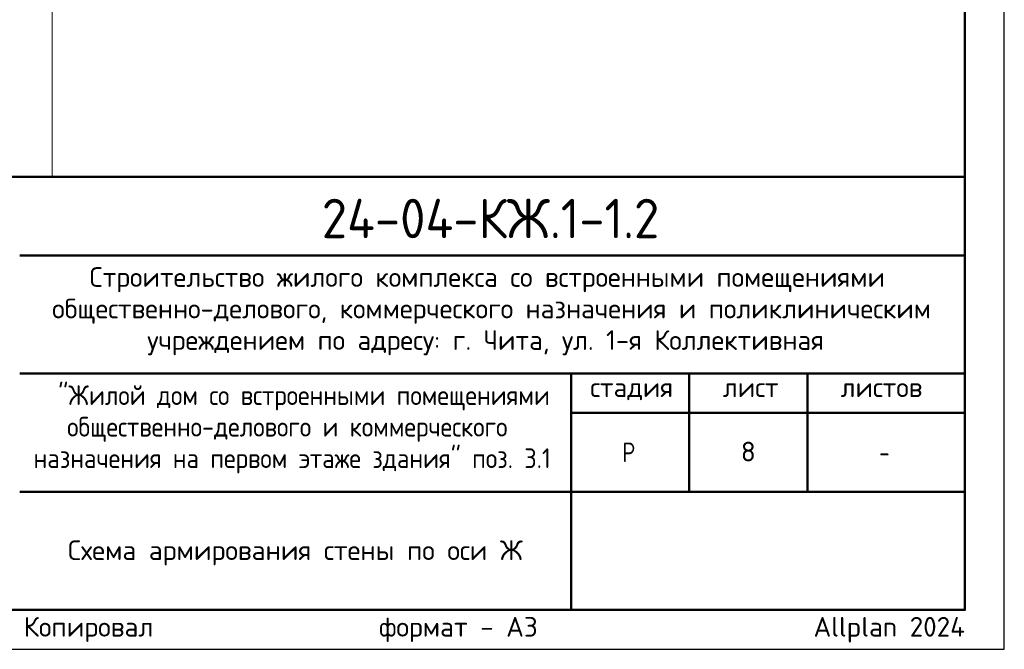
# Model space of a CAD drawing. Header units: millimetres. Extents: x 0 to 42000, y 0 to 29700.
# Tile 9 of 13: x 29500 to 42000, y 0 to 7993. Entities that reach past the tile are written whole.
import ezdxf

# ---------------------------------------------------------------- set-up
doc = ezdxf.new("R2010")
doc.units = ezdxf.units.MM
doc.layers.add('Standard', color=7, linetype='Continuous', lineweight=25)
doc.layers.add('Надписи', color=7, linetype='Continuous', lineweight=25)
doc.styles.add('ISOCPEUR', font='txt')

msp = doc.modelspace()

# ---------------------------------------------------------------- linework, layer by layer
at = {"layer": 'Standard', "color": 7, "linetype": 'Continuous', "lineweight": 50, "transparency": 33554687}
for p, q in [((23000, 6000), (41500, 6000)), ((29500, 5000), (41500, 5000)), ((29500, 3500), (41500, 3500)), ((36500, 2000), (36500, 3500)), ((38000, 2000), (38000, 3500)), ((39500, 2000), (39500, 3500)), ((36500, 3000), (41500, 3000)), ((29500, 2000), (41500, 2000)), ((36500, 500), (36500, 2000)), ((36500, 500), (36500, 2000))]:
    msp.add_line(p, q, dxfattribs=at)
at = {"layer": 'Standard', "color": 7, "linetype": 'Continuous', "lineweight": 25, "transparency": 33554687}
for p, q in [((41500, 500), (41500, 6000)), ((23000, 500), (41500, 500)), ((23000, 500), (41500, 500)), ((23000, 500), (41500, 500))]:
    msp.add_line(p, q, dxfattribs=at)
msp.add_lwpolyline([(0, 0), (42000, 0), (42000, 29700), (0, 29700), (0, 0)], close=True, dxfattribs=at)
at = {"layer": 'Standard', "color": 7, "linetype": 'Continuous', "lineweight": 50, "transparency": 33554687}
msp.add_lwpolyline([(2000, 29200), (41500, 29200), (41500, 500), (2000, 500), (2000, 29200)], close=True, dxfattribs=at)
at = {"layer": 'Standard', "color": 7, "linetype": 'Continuous', "lineweight": 13, "transparency": 33554687}
for points in [[(29911, 29200), (2000, 29200), (2000, 6000), (29911, 6000), (29911, 29200)], [(41500, 29200), (28500, 29200), (28500, 6000), (41500, 6000), (41500, 29200)]]:
    msp.add_lwpolyline(points, dxfattribs=at)
at = {"layer": 'Standard', "color": 7, "linetype": 'Continuous', "lineweight": 25, "transparency": 33554687}
msp.add_lwpolyline([(41500, 6000), (23000, 6000), (23000, 500), (41500, 500), (41500, 6000)], dxfattribs=at)

# ---------------------------------------------------------------- texts
at = {"layer": 'Standard', "color": 7, "linetype": 'Continuous', "lineweight": 50, "transparency": 33554687, "insert": (33335, 5218), "char_height": 500, "width": 4831.97, "attachment_point": 7, "style": 'ISOCPEUR'}
msp.add_mtext('\\W0.94;24-04-КЖ.1-1.2', dxfattribs=at)
at = {"layer": 'Standard', "color": 7, "linetype": 'Continuous', "lineweight": 25, "transparency": 33554687, "char_height": 250, "style": 'ISOCPEUR'}
for s, insert, width, attachment_point in [('\\W0.99;Строительство жилого комплекса со встроенными помещениями', (30388, 4533), 10343.94, 7), ('\\W0.99;общественно-делового, коммерческого назначения и поликлиническим', (29912, 4133), 11292.27, 7), ('\\W0.99;учреждением по адресу: г. Чита, ул. 1-я Коллективная', (31119, 3733), 8881.18, 7), ('\\W0.90;"Жилой дом со встроенными помещениями', (29989, 3033), 6132.51, 7), ('\\W0.90;общественно-делового и коммерческого', (30102, 2633), 5904.55, 7), ('\\W0.99;стадия    лист     листов', (36743, 3162), 4372.59, 7), ('\\W0.90;назначения на первом этаже здания" поз. 3.1', (29676, 2233), 6756.08, 7), ('\\W0.80;Р', (37150, 2375), 299.86, 7), ('\\W0.78;-', (40412, 2375), 272.01, 7), ('\\A1;{\\fISOCPEUR|i0|b0;\\H250.000000;\\W1.000000;\\C7;Схема армирования стены по оси Ж}\\P', (33000, 1383), 5823.91, 2)]:
    msp.add_mtext(s, dxfattribs=dict(at, insert=insert, width=width, attachment_point=attachment_point))
at = {"layer": 'Standard', "color": 8, "linetype": 'Continuous', "lineweight": 13, "transparency": 33554687, "insert": (41500, 248), "char_height": 250, "width": 11749.46, "attachment_point": 6, "style": 'ISOCPEUR'}
msp.add_mtext('\\A1;{\\fISOCPEUR|i0|b0;\\H250.000000;\\W1.000000;\\C8;Копировал                  формат - А3                      Allplan 2024}\\P', dxfattribs=at)
at = {"layer": 'Надписи', "color": 7, "linetype": 'Continuous', "lineweight": 13, "transparency": 33554687, "insert": (38750, 2510), "char_height": 250, "width": 272.22, "attachment_point": 5, "style": 'ISOCPEUR'}
msp.add_mtext('\\A1;{\\fISOCPEUR|i0|b0;\\H250.000000;\\W1.000000;\\C7;8}\\P', dxfattribs=at)

doc.saveas('drawing.dxf')
